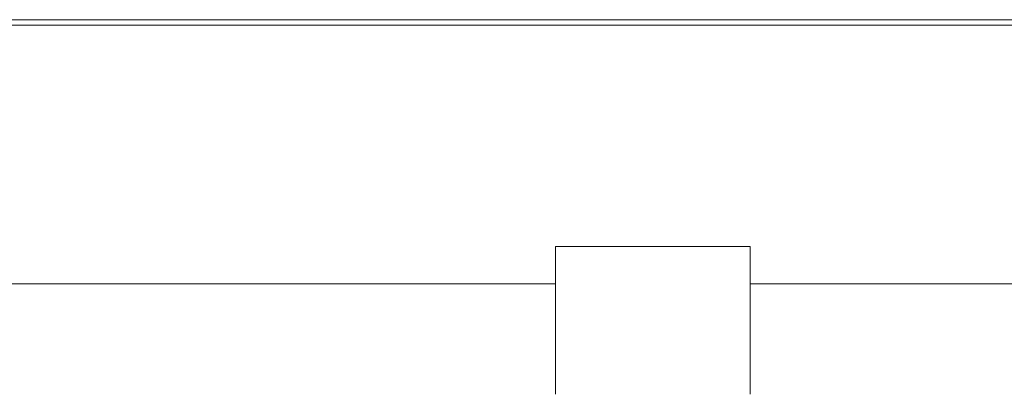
# Model space of a CAD drawing. Header units: inches. Extents: x -4.1 to 23, y -7 to 14.8.
# Tile 63 of 139: x 4.375 to 6.044, y 3.002 to 3.635. Entities that reach past the tile are written whole.
import ezdxf

# ---------------------------------------------------------------- set-up
doc = ezdxf.new("R2010")
doc.units = ezdxf.units.IN
doc.header["$MEASUREMENT"] = 0

msp = doc.modelspace()

# ---------------------------------------------------------------- linework, layer by layer
at = {"color": 7, "linetype": 'Continuous', "lineweight": 15}
for p, q in [((3.5106, 3.6354), (7.3856, 3.6354)), ((3.5106, 3.6264), (7.3856, 3.6264)), ((5.6131, 3.2514), (5.2831, 3.2514)), ((5.2831, 3.2514), (5.2831, 3.1884)), ((5.6131, 3.2514), (5.6131, 3.1884)), ((3.8587, 3.1884), (5.2831, 3.1884)), ((5.6131, 3.1884), (7.0374, 3.1884))]:
    msp.add_line(p, q, dxfattribs=at)
for points, knots in [([(5.2831, 3.1884), (5.2831, 3.1847), (5.2831, 3.1601), (5.2831, 3.1149), (5.2831, 3.0678), (5.2831, 3.031), (5.2831, 3.0075), (5.2831, 3.0033), (5.2831, 3.0015)], [0, 0, 0, 0, 0.038866, 0.257694, 0.476592, 0.612557, 0.833509, 1, 1, 1, 1]), ([(5.6131, 3.0015), (5.6131, 3.0017), (5.6131, 3.0029), (5.6131, 3.0123), (5.6131, 3.0401), (5.6131, 3.0804), (5.6131, 3.1343), (5.6131, 3.1719), (5.6131, 3.1884)], [0, 0, 0, 0, 0.026228, 0.247811, 0.387657, 0.607386, 0.827138, 1, 1, 1, 1])]:
    msp.add_open_spline(points, degree=3, knots=knots, dxfattribs=at)

doc.saveas('drawing.dxf')
